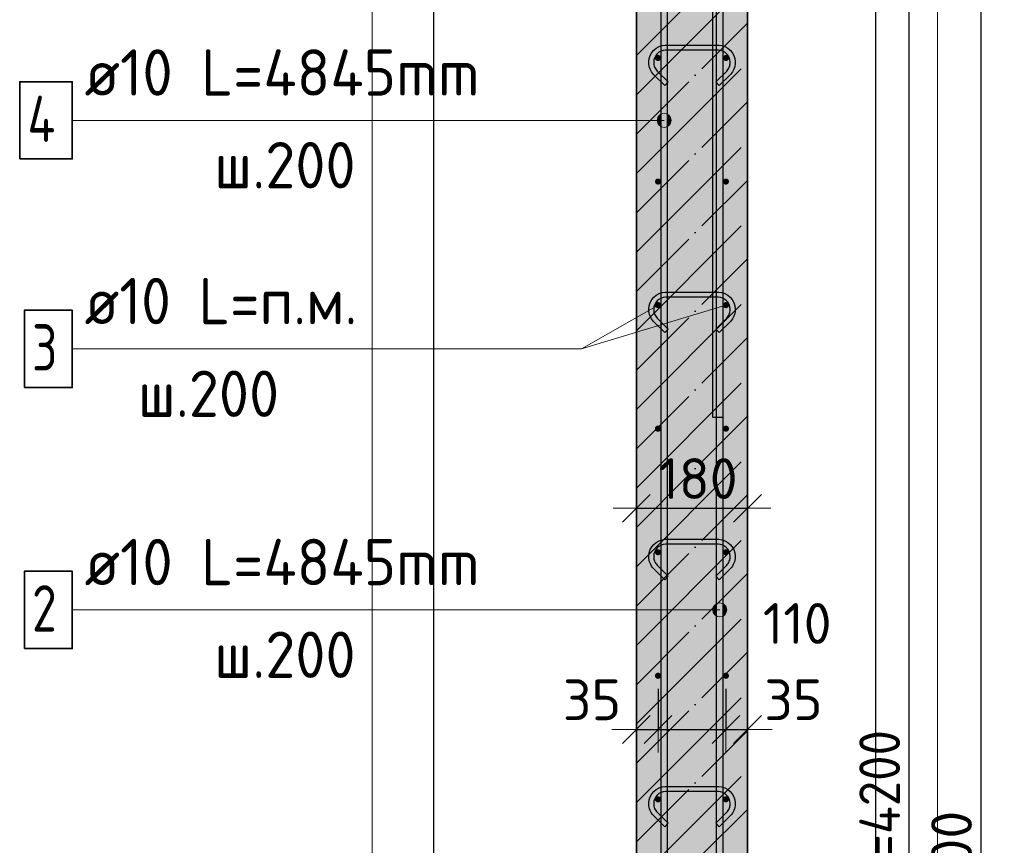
# Model space of a CAD drawing. Header units: millimetres. Extents: x 5077 to 50019, y 6526 to 90933.
# Tile 50 of 60: x 37267 to 38862, y 38869 to 40205. Entities that reach past the tile are written whole.
import ezdxf

# ---------------------------------------------------------------- set-up
doc = ezdxf.new("R2010")
doc.units = ezdxf.units.MM
doc.header["$PDMODE"] = 65
doc.linetypes.add('______11', pattern=[150, 120, -15, 0, -15])
doc.linetypes.add('______5', pattern=[330, 240, -30, 30, -30])
for name, color, linetype, lineweight in [('Standard', 7, 'Continuous', 25), ('Арм.стержн. вертикальными 1', 22, 'Continuous', 35), ('Арм.стержн.горизонт. 1', 180, 'Continuous', 35), ('Размерная линия_ общее', 7, 'Continuous', 13)]:
    doc.layers.add(name, color=color, linetype=linetype, lineweight=lineweight)
doc.layers.add('Арм.стержн. вертикальными 2', color=7, linetype='Continuous', lineweight=35, true_color=0x006e00)
doc.layers.add('Арм.стержн.Стяжки', color=7, linetype='Continuous', lineweight=35, true_color=0x501e0f)
doc.styles.add('ISOCPEUR', font='ISOCPEUR')
doc.dimstyles.new('DIMSTYLE_3', dxfattribs={"dimtxt": 66, "dimasz": 75, "dimexe": 0, "dimexo": 0, "dimgap": 33, "dimtad": 2, "dimdec": 0, "dimrnd": 5, "dimzin": 12, "dimdsep": 46, "dimtxsty": 'ISOCPEUR', "dimblk1": 'ALL_ML_STRICH', "dimblk2": 'ALL_ML_STRICH', "dimsah": 1, "dimcen": 0, "dimclrd": 7, "dimclre": 256, "dimclrt": 7, "dimadec": 0, "dimazin": 0, "dimtfac": 1, "dimtdec": 0, "dimtix": 1, "dimtmove": 2, "dimatfit": 3, "dimfxl": 0, "dimtvp": 1.2, "dimtzin": 0, "dimlwd": 0, "dimlwe": -3, "dimarcsym": 0})
doc.dimstyles.new('DIMSTYLE_9', dxfattribs={"dimtxt": 66, "dimasz": 75, "dimexe": 0, "dimexo": 0, "dimgap": 33, "dimtad": 2, "dimdec": 0, "dimrnd": 5, "dimzin": 12, "dimdsep": 46, "dimtxsty": 'ISOCPEUR', "dimblk1": 'ALL_ML_STRICH', "dimblk2": 'ALL_ML_STRICH', "dimsah": 1, "dimcen": 0, "dimclrd": 7, "dimclre": 256, "dimclrt": 7, "dimadec": 0, "dimazin": 0, "dimtfac": 1, "dimtdec": 0, "dimtix": 1, "dimtmove": 2, "dimatfit": 3, "dimfxl": 0, "dimtzin": 0, "dimlwd": 0, "dimlwe": -3, "dimarcsym": 0})

# ---------------------------------------------------------------- blocks, each defined once
blk = doc.blocks.new('ALL_ML_STRICH')
at = {"color": 0, "linetype": 'ByBlock', "lineweight": -2}
for p, q in [((0, -0.5), (0, 0.5)), ((-0.3, -0.3), (0.3, 0.3)), ((-1, 0), (0.5, 0))]:
    blk.add_line(p, q, dxfattribs=at)
blk = doc.blocks.new('*D28')
at = {"layer": 'DEFPOINTS', "color": 7, "linetype": 'Continuous', "lineweight": 13, "transparency": 33554687}
for p in [(38301.3, 39142.4), (38266.3, 39056.4), (38266.3, 39015.5)]:
    blk.add_point(p, dxfattribs=at)
at = {"layer": 'Размерная линия_ общее', "color": 253, "linetype": 'Continuous', "lineweight": -2, "true_color": 0xa0a0a0, "transparency": 33554687}
for p, q in [((38301.3, 39122.4), (38301.3, 39056.4)), ((38266.3, 39035.5), (38266.3, 39056.4))]:
    blk.add_line(p, q, dxfattribs=at)
at = {"layer": 'Размерная линия_ общее', "color": 7, "linetype": 'Continuous', "lineweight": -2, "transparency": 33554687}
blk.add_line((38266.3, 39056.4), (38301.3, 39056.4), dxfattribs=at)
at = {"layer": 'Размерная линия_ общее', "color": 7, "linetype": 'Continuous', "lineweight": 13, "transparency": 33554687, "xscale": 75, "yscale": 75, "zscale": 75}
blk.add_blockref('ALL_ML_STRICH', (38301.3, 39056.4), dxfattribs=at)
at = {"layer": 'Размерная линия_ общее', "color": 7, "linetype": 'Continuous', "lineweight": 13, "transparency": 33554687, "xscale": 75, "yscale": 75, "zscale": 75, "rotation": 180}
blk.add_blockref('ALL_ML_STRICH', (38266.3, 39056.4), dxfattribs=at)
at = {"layer": 'Размерная линия_ общее', "color": 7, "linetype": 'Continuous', "lineweight": 13, "transparency": 33554687, "insert": (38194.4, 39104.4), "char_height": 66, "width": 132, "attachment_point": 5, "style": 'ISOCPEUR'}
blk.add_mtext('\\A1;{35}', dxfattribs=at)
blk = doc.blocks.new('*D29')
at = {"layer": 'DEFPOINTS', "color": 7, "linetype": 'Continuous', "lineweight": 13, "transparency": 33554687}
for p in [(38301.3, 39142.4), (38411.3, 39142.4), (38301.3, 39056.4)]:
    blk.add_point(p, dxfattribs=at)
at = {"layer": 'Размерная линия_ общее', "color": 253, "linetype": 'Continuous', "lineweight": -2, "true_color": 0xa0a0a0, "transparency": 33554687}
for p, q in [((38301.3, 39122.4), (38301.3, 39056.4)), ((38411.3, 39122.4), (38411.3, 39056.4))]:
    blk.add_line(p, q, dxfattribs=at)
at = {"layer": 'Размерная линия_ общее', "color": 7, "linetype": 'Continuous', "lineweight": -2, "transparency": 33554687}
blk.add_line((38301.3, 39056.4), (38411.3, 39056.4), dxfattribs=at)
at = {"layer": 'Размерная линия_ общее', "color": 7, "linetype": 'Continuous', "lineweight": 13, "transparency": 33554687, "xscale": 75, "yscale": 75, "zscale": 75, "rotation": 180}
blk.add_blockref('ALL_ML_STRICH', (38301.3, 39056.4), dxfattribs=at)
at = {"layer": 'Размерная линия_ общее', "color": 7, "linetype": 'Continuous', "lineweight": 13, "transparency": 33554687, "xscale": 75, "yscale": 75, "zscale": 75}
blk.add_blockref('ALL_ML_STRICH', (38411.3, 39056.4), dxfattribs=at)
at = {"layer": 'Размерная линия_ общее', "color": 7, "linetype": 'Continuous', "lineweight": 13, "transparency": 33554687, "insert": (38526.8, 39228), "char_height": 66, "width": 198, "attachment_point": 5, "style": 'ISOCPEUR'}
blk.add_mtext('\\A1;{110}', dxfattribs=at)
blk = doc.blocks.new('*D30')
at = {"layer": 'DEFPOINTS', "color": 7, "linetype": 'Continuous', "lineweight": 13, "transparency": 33554687}
for p in [(38411.3, 39142.4), (38411.3, 39056.4), (38446.3, 39018.9)]:
    blk.add_point(p, dxfattribs=at)
at = {"layer": 'Размерная линия_ общее', "color": 253, "linetype": 'Continuous', "lineweight": -2, "true_color": 0xa0a0a0, "transparency": 33554687}
for p, q in [((38411.3, 39122.4), (38411.3, 39056.4)), ((38446.3, 39038.9), (38446.3, 39056.4))]:
    blk.add_line(p, q, dxfattribs=at)
at = {"layer": 'Размерная линия_ общее', "color": 7, "linetype": 'Continuous', "lineweight": -2, "transparency": 33554687}
blk.add_line((38411.3, 39056.4), (38446.3, 39056.4), dxfattribs=at)
at = {"layer": 'Размерная линия_ общее', "color": 7, "linetype": 'Continuous', "lineweight": 13, "transparency": 33554687, "xscale": 75, "yscale": 75, "zscale": 75}
blk.add_blockref('ALL_ML_STRICH', (38446.3, 39056.4), dxfattribs=at)
at = {"layer": 'Размерная линия_ общее', "color": 7, "linetype": 'Continuous', "lineweight": 13, "transparency": 33554687, "xscale": 75, "yscale": 75, "zscale": 75, "rotation": 180}
blk.add_blockref('ALL_ML_STRICH', (38411.3, 39056.4), dxfattribs=at)
at = {"layer": 'Размерная линия_ общее', "color": 7, "linetype": 'Continuous', "lineweight": 13, "transparency": 33554687, "insert": (38520.6, 39104.5), "char_height": 66, "width": 132, "attachment_point": 5, "style": 'ISOCPEUR'}
blk.add_mtext('\\A1;{35}', dxfattribs=at)
blk = doc.blocks.new('*D31')
at = {"layer": 'DEFPOINTS', "color": 7, "linetype": 'Continuous', "lineweight": 13, "transparency": 33554687}
for p in [(38266.3, 39424.5), (38446.3, 39422.9), (38266.3, 39414.5)]:
    blk.add_point(p, dxfattribs=at)
at = {"layer": 'Размерная линия_ общее', "color": 253, "linetype": 'Continuous', "lineweight": -2, "true_color": 0xa0a0a0, "transparency": 33554687}
for p, q in [((38266.3, 39414.5), (38266.3, 39414.5)), ((38446.3, 39414.5), (38446.3, 39414.5))]:
    blk.add_line(p, q, dxfattribs=at)
at = {"layer": 'Размерная линия_ общее', "color": 7, "linetype": 'Continuous', "lineweight": -2, "transparency": 33554687}
blk.add_line((38266.3, 39414.5), (38446.3, 39414.5), dxfattribs=at)
at = {"layer": 'Размерная линия_ общее', "color": 7, "linetype": 'Continuous', "lineweight": 13, "transparency": 33554687, "xscale": 75, "yscale": 75, "zscale": 75, "rotation": 180}
blk.add_blockref('ALL_ML_STRICH', (38266.3, 39414.5), dxfattribs=at)
at = {"layer": 'Размерная линия_ общее', "color": 7, "linetype": 'Continuous', "lineweight": 13, "transparency": 33554687, "xscale": 75, "yscale": 75, "zscale": 75}
blk.add_blockref('ALL_ML_STRICH', (38446.3, 39414.5), dxfattribs=at)
at = {"layer": 'Размерная линия_ общее', "color": 7, "linetype": 'Continuous', "lineweight": 13, "transparency": 33554687, "insert": (38366.2, 39462.5), "char_height": 66, "width": 198, "attachment_point": 5, "style": 'ISOCPEUR'}
blk.add_mtext('\\A1;{180}', dxfattribs=at)
blk = doc.blocks.new('*D284')
at = {"layer": 'DEFPOINTS', "color": 7, "linetype": 'Continuous', "lineweight": 13, "transparency": 33554687}
for p in [(38411.3, 40943.3), (38411.3, 36743.3), (38708.3, 36743.3)]:
    blk.add_point(p, dxfattribs=at)
at = {"layer": 'Размерная линия_ общее', "color": 253, "linetype": 'Continuous', "lineweight": -2, "true_color": 0xa0a0a0, "transparency": 33554687}
for p, q in [((38431.3, 40943.3), (38708.3, 40943.3)), ((38431.3, 36743.3), (38708.3, 36743.3))]:
    blk.add_line(p, q, dxfattribs=at)
at = {"layer": 'Размерная линия_ общее', "color": 7, "linetype": 'Continuous', "lineweight": -2, "transparency": 33554687}
blk.add_line((38708.3, 36743.3), (38708.3, 40943.3), dxfattribs=at)
at = {"layer": 'Размерная линия_ общее', "color": 7, "linetype": 'Continuous', "lineweight": 13, "transparency": 33554687, "xscale": 75, "yscale": 75, "zscale": 75}
for p, rotation in [((38708.3, 40943.3), 90), ((38708.3, 36743.3), 270)]:
    blk.add_blockref('ALL_ML_STRICH', p, dxfattribs=dict(at, rotation=rotation))
at = {"layer": 'Размерная линия_ общее', "color": 7, "linetype": 'Continuous', "lineweight": 13, "transparency": 33554687, "insert": (38627.3, 38618.3), "char_height": 66, "width": 3.3, "attachment_point": 1, "rotation": 90, "line_spacing_factor": 0.60241, "style": 'ISOCPEUR'}
blk.add_mtext('\\W0.91;21х200=4200', dxfattribs=at)
blk = doc.blocks.new('*D286')
at = {"layer": 'DEFPOINTS', "color": 7, "linetype": 'Continuous', "lineweight": 13, "transparency": 33554687}
for p in [(38446.3, 41033.3), (38446.3, 36633.3), (38824.7, 36633.3)]:
    blk.add_point(p, dxfattribs=at)
at = {"layer": 'Размерная линия_ общее', "color": 253, "linetype": 'Continuous', "lineweight": -2, "true_color": 0xa0a0a0, "transparency": 33554687}
for p, q in [((38466.3, 41033.3), (38824.7, 41033.3)), ((38466.3, 36633.3), (38824.7, 36633.3))]:
    blk.add_line(p, q, dxfattribs=at)
at = {"layer": 'Размерная линия_ общее', "color": 7, "linetype": 'Continuous', "lineweight": -2, "transparency": 33554687}
blk.add_line((38824.7, 36633.3), (38824.7, 41033.3), dxfattribs=at)
at = {"layer": 'Размерная линия_ общее', "color": 7, "linetype": 'Continuous', "lineweight": 13, "transparency": 33554687, "xscale": 75, "yscale": 75, "zscale": 75}
for p, rotation in [((38824.7, 41033.3), 90), ((38824.7, 36633.3), 270)]:
    blk.add_blockref('ALL_ML_STRICH', p, dxfattribs=dict(at, rotation=rotation))
at = {"layer": 'Размерная линия_ общее', "color": 7, "linetype": 'Continuous', "lineweight": 13, "transparency": 33554687, "insert": (38776.7, 38830), "char_height": 66, "width": 264, "attachment_point": 5, "rotation": 90, "style": 'ISOCPEUR'}
blk.add_mtext('\\A1;{4400}', dxfattribs=at)

msp = doc.modelspace()

# ---------------------------------------------------------------- hatches: boundary and pattern name
at = {"layer": 'Standard', "linetype": 'Continuous', "lineweight": -3, "true_color": 0xc7c7c7, "transparency": 33554687}
msp.add_hatch(color=9, dxfattribs=at).paths.add_polyline_path([(38446.3, 41033.3), (38266.3, 41033.3), (38266.3, 36633.3), (38446.3, 36633.3)])
at = {"layer": 'Арм.стержн. вертикальными 1', "linetype": 'Continuous', "lineweight": 13, "transparency": 33554687}
for points in [[(38301.6, 40036.8), (38301.6, 40048), (38300.1, 40042.4)], [(38301.6, 40048), (38305.7, 40032.7), (38305.7, 40052.1)], [(38301.6, 40048), (38301.6, 40036.8), (38305.7, 40032.7)], [(38305.7, 40052.1), (38311.3, 40031.1), (38311.3, 40053.6)], [(38305.7, 40052.1), (38305.7, 40032.7), (38311.3, 40031.1)], [(38311.3, 40053.6), (38311.3, 40031.1), (38316.9, 40032.7)], [(38311.3, 40053.6), (38316.9, 40032.7), (38316.9, 40052.1)], [(38316.9, 40052.1), (38316.9, 40032.7), (38321, 40036.8)], [(38316.9, 40052.1), (38321, 40036.8), (38321, 40048)], [(38321, 40048), (38321, 40036.8), (38322.6, 40042.4)], [(38391.6, 39244.3), (38391.6, 39255.5), (38390.1, 39249.9)], [(38391.6, 39255.5), (38395.7, 39240.2), (38395.7, 39259.6)], [(38391.6, 39255.5), (38391.6, 39244.3), (38395.7, 39240.2)], [(38395.7, 39259.6), (38401.3, 39238.6), (38401.3, 39261.1)], [(38395.7, 39259.6), (38395.7, 39240.2), (38401.3, 39238.6)], [(38401.3, 39261.1), (38401.3, 39238.6), (38406.9, 39240.2)], [(38401.3, 39261.1), (38406.9, 39240.2), (38406.9, 39259.6)], [(38406.9, 39259.6), (38406.9, 39240.2), (38411, 39244.3)], [(38406.9, 39259.6), (38411, 39244.3), (38411, 39255.5)], [(38411, 39255.5), (38411, 39244.3), (38412.6, 39249.9)]]:
    msp.add_hatch(color=7, dxfattribs=at).paths.add_polyline_path(points)
at = {"layer": 'Арм.стержн.горизонт. 1', "linetype": 'Continuous', "lineweight": 50, "transparency": 33554687}
for points in [[(38306.3, 40143.3), (38305.9, 40145.3), (38304.8, 40146.9), (38303.2, 40148), (38301.3, 40148.3), (38299.4, 40148), (38297.8, 40146.9), (38296.7, 40145.3), (38296.3, 40143.3), (38296.7, 40141.4), (38297.8, 40139.8), (38299.4, 40138.7), (38301.3, 40138.3), (38303.2, 40138.7), (38304.8, 40139.8), (38305.9, 40141.4)], [(38416.3, 40143.3), (38415.9, 40145.3), (38414.8, 40146.9), (38413.2, 40148), (38411.3, 40148.3), (38409.4, 40148), (38407.8, 40146.9), (38406.7, 40145.3), (38406.3, 40143.3), (38406.7, 40141.4), (38407.8, 40139.8), (38409.4, 40138.7), (38411.3, 40138.3), (38413.2, 40138.7), (38414.8, 40139.8), (38415.9, 40141.4)], [(38306.3, 39943.3), (38305.9, 39945.3), (38304.8, 39946.9), (38303.2, 39948), (38301.3, 39948.3), (38299.4, 39948), (38297.8, 39946.9), (38296.7, 39945.3), (38296.3, 39943.3), (38296.7, 39941.4), (38297.8, 39939.8), (38299.4, 39938.7), (38301.3, 39938.3), (38303.2, 39938.7), (38304.8, 39939.8), (38305.9, 39941.4)], [(38416.3, 39943.3), (38415.9, 39945.3), (38414.8, 39946.9), (38413.2, 39948), (38411.3, 39948.3), (38409.4, 39948), (38407.8, 39946.9), (38406.7, 39945.3), (38406.3, 39943.3), (38406.7, 39941.4), (38407.8, 39939.8), (38409.4, 39938.7), (38411.3, 39938.3), (38413.2, 39938.7), (38414.8, 39939.8), (38415.9, 39941.4)], [(38306.3, 39743.3), (38305.9, 39745.3), (38304.8, 39746.9), (38303.2, 39748), (38301.3, 39748.3), (38299.4, 39748), (38297.8, 39746.9), (38296.7, 39745.3), (38296.3, 39743.3), (38296.7, 39741.4), (38297.8, 39739.8), (38299.4, 39738.7), (38301.3, 39738.3), (38303.2, 39738.7), (38304.8, 39739.8), (38305.9, 39741.4)], [(38416.3, 39743.3), (38415.9, 39745.3), (38414.8, 39746.9), (38413.2, 39748), (38411.3, 39748.3), (38409.4, 39748), (38407.8, 39746.9), (38406.7, 39745.3), (38406.3, 39743.3), (38406.7, 39741.4), (38407.8, 39739.8), (38409.4, 39738.7), (38411.3, 39738.3), (38413.2, 39738.7), (38414.8, 39739.8), (38415.9, 39741.4)], [(38306.3, 39543.3), (38305.9, 39545.3), (38304.8, 39546.9), (38303.2, 39548), (38301.3, 39548.3), (38299.4, 39548), (38297.8, 39546.9), (38296.7, 39545.3), (38296.3, 39543.3), (38296.7, 39541.4), (38297.8, 39539.8), (38299.4, 39538.7), (38301.3, 39538.3), (38303.2, 39538.7), (38304.8, 39539.8), (38305.9, 39541.4)], [(38416.3, 39543.3), (38415.9, 39545.3), (38414.8, 39546.9), (38413.2, 39548), (38411.3, 39548.3), (38409.4, 39548), (38407.8, 39546.9), (38406.7, 39545.3), (38406.3, 39543.3), (38406.7, 39541.4), (38407.8, 39539.8), (38409.4, 39538.7), (38411.3, 39538.3), (38413.2, 39538.7), (38414.8, 39539.8), (38415.9, 39541.4)], [(38306.3, 39343.3), (38305.9, 39345.3), (38304.8, 39346.9), (38303.2, 39348), (38301.3, 39348.3), (38299.4, 39348), (38297.8, 39346.9), (38296.7, 39345.3), (38296.3, 39343.3), (38296.7, 39341.4), (38297.8, 39339.8), (38299.4, 39338.7), (38301.3, 39338.3), (38303.2, 39338.7), (38304.8, 39339.8), (38305.9, 39341.4)], [(38416.3, 39343.3), (38415.9, 39345.3), (38414.8, 39346.9), (38413.2, 39348), (38411.3, 39348.3), (38409.4, 39348), (38407.8, 39346.9), (38406.7, 39345.3), (38406.3, 39343.3), (38406.7, 39341.4), (38407.8, 39339.8), (38409.4, 39338.7), (38411.3, 39338.3), (38413.2, 39338.7), (38414.8, 39339.8), (38415.9, 39341.4)], [(38306.3, 39143.3), (38305.9, 39145.3), (38304.8, 39146.9), (38303.2, 39148), (38301.3, 39148.3), (38299.4, 39148), (38297.8, 39146.9), (38296.7, 39145.3), (38296.3, 39143.3), (38296.7, 39141.4), (38297.8, 39139.8), (38299.4, 39138.7), (38301.3, 39138.3), (38303.2, 39138.7), (38304.8, 39139.8), (38305.9, 39141.4)], [(38416.3, 39143.3), (38415.9, 39145.3), (38414.8, 39146.9), (38413.2, 39148), (38411.3, 39148.3), (38409.4, 39148), (38407.8, 39146.9), (38406.7, 39145.3), (38406.3, 39143.3), (38406.7, 39141.4), (38407.8, 39139.8), (38409.4, 39138.7), (38411.3, 39138.3), (38413.2, 39138.7), (38414.8, 39139.8), (38415.9, 39141.4)], [(38306.3, 38943.3), (38305.9, 38945.3), (38304.8, 38946.9), (38303.2, 38948), (38301.3, 38948.3), (38299.4, 38948), (38297.8, 38946.9), (38296.7, 38945.3), (38296.3, 38943.3), (38296.7, 38941.4), (38297.8, 38939.8), (38299.4, 38938.7), (38301.3, 38938.3), (38303.2, 38938.7), (38304.8, 38939.8), (38305.9, 38941.4)], [(38416.3, 38943.3), (38415.9, 38945.3), (38414.8, 38946.9), (38413.2, 38948), (38411.3, 38948.3), (38409.4, 38948), (38407.8, 38946.9), (38406.7, 38945.3), (38406.3, 38943.3), (38406.7, 38941.4), (38407.8, 38939.8), (38409.4, 38938.7), (38411.3, 38938.3), (38413.2, 38938.7), (38414.8, 38939.8), (38415.9, 38941.4)]]:
    msp.add_hatch(color=4, dxfattribs=at).paths.add_polyline_path(points)

# ---------------------------------------------------------------- linework, layer by layer
at = {"layer": 'Standard', "color": 52, "linetype": 'Continuous', "lineweight": -3, "transparency": 33554687}
for p, q in [((37938.5, 36485.9), (37938.5, 41328)), ((37938.5, 36485.9), (37938.5, 41328)), ((38654.1, 36485.9), (38654.1, 41328)), ((38654.1, 36485.9), (38654.1, 41328))]:
    msp.add_line(p, q, dxfattribs=at)
at = {"layer": 'Standard', "color": 7, "linetype": 'Continuous', "lineweight": 35, "transparency": 33554687}
for p, q in [((38266.3, 41033.3), (38266.3, 36633.3)), ((38446.3, 36633.3), (38446.3, 41033.3))]:
    msp.add_line(p, q, dxfattribs=at)
at = {"layer": 'Standard', "color": 253, "linetype": '______11', "lineweight": -3, "true_color": 0xababab, "transparency": 33554687}
for p, q in [((38266.3, 40147.2), (38446.3, 40327.2)), ((38266.3, 40019.9), (38446.3, 40199.9)), ((38266.3, 39892.6), (38446.3, 40072.6)), ((38266.3, 39765.3), (38446.3, 39945.3)), ((38266.3, 39638), (38446.3, 39818)), ((38266.3, 39510.8), (38446.3, 39690.8)), ((38266.3, 39383.5), (38446.3, 39563.5)), ((38266.3, 39256.2), (38446.3, 39436.2)), ((38266.3, 39128.9), (38446.3, 39308.9)), ((38266.3, 39001.6), (38446.3, 39181.6)), ((38266.3, 38874.4), (38446.3, 39054.4)), ((38266.3, 38747.1), (38446.3, 38927.1))]:
    msp.add_line(p, q, dxfattribs=at)
at = {"layer": 'Standard', "color": 253, "linetype": '______5', "lineweight": -3, "true_color": 0xababab, "transparency": 33554687}
for p, q in [((38266.3, 40083.5), (38446.3, 40263.5)), ((38266.3, 39956.2), (38446.3, 40136.2)), ((38266.3, 39829), (38446.3, 40009)), ((38266.3, 39701.7), (38446.3, 39881.7)), ((38266.3, 39574.4), (38446.3, 39754.4)), ((38266.3, 39447.1), (38446.3, 39627.1)), ((38266.3, 39319.8), (38446.3, 39499.8)), ((38266.3, 39192.6), (38446.3, 39372.6)), ((38266.3, 39065.3), (38446.3, 39245.3)), ((38266.3, 38938), (38446.3, 39118)), ((38266.3, 38810.7), (38446.3, 38990.7))]:
    msp.add_line(p, q, dxfattribs=at)
at = {"layer": 'Standard', "color": 7, "linetype": 'Continuous', "lineweight": 13, "transparency": 33554687}
msp.add_line((38411.3, 39743.3), (38177.5, 39672.4), dxfattribs=at)
msp.add_lwpolyline([(37838.5, 36385.9), (38754.1, 36385.9), (38754.1, 41428), (37838.5, 41428), (37838.5, 36385.9)], dxfattribs=at)
at = {"layer": 'Арм.стержн. вертикальными 1', "color": 7, "linetype": 'Continuous', "lineweight": 13, "transparency": 33554687}
for p, q in [((38311.3, 40053.6), (38311.3, 40053.6)), ((37352.5, 40042.4), (38105, 40042.4)), ((38105, 40042.4), (38311.3, 40042.4)), ((38300.1, 40042.4), (38300.1, 40042.4)), ((38311.3, 40031.1), (38311.3, 40031.1)), ((38322.6, 40042.4), (38322.6, 40042.4)), ((37352.5, 39249.9), (38105, 39249.9)), ((38105, 39249.9), (38401.3, 39249.9)), ((38390.1, 39249.9), (38390.1, 39249.9)), ((38401.3, 39261.1), (38401.3, 39261.1)), ((38412.6, 39249.9), (38412.6, 39249.9)), ((38401.3, 39238.6), (38401.3, 39238.6))]:
    msp.add_line(p, q, dxfattribs=at)
at = {"layer": 'Арм.стержн. вертикальными 1', "color": 4, "linetype": 'Continuous', "lineweight": 25, "transparency": 33554687}
for points in [[(38396.3, 36633.3), (38396.3, 41154.3), (38395.7, 41158.8), (38394.2, 41163.4), (38391.8, 41167.6), (38389, 41171), (38385.6, 41173.9), (38381.4, 41176.2), (38376.8, 41177.7), (38372.3, 41178.3), (38096.3, 41178.3), (38096.3, 41188.3), (38373, 41188.3), (38379.1, 41187.5), (38385.4, 41185.4), (38391.3, 41182.1), (38396.1, 41178.1), (38400.1, 41173.3), (38403.4, 41167.4), (38405.5, 41161.1), (38406.3, 41155), (38406.3, 36633.3), (38396.3, 36633.3)], [(38306.3, 36633.3), (38306.3, 41074.3), (38305.7, 41078.8), (38304.2, 41083.4), (38301.8, 41087.6), (38299, 41091), (38295.6, 41093.9), (38291.4, 41096.2), (38286.8, 41097.7), (38282.3, 41098.3), (37933.5, 41098.3), (37933.5, 41108.3), (38283, 41108.3), (38289.1, 41107.5), (38295.4, 41105.4), (38301.3, 41102.1), (38306.1, 41098.1), (38310.1, 41093.3), (38313.4, 41087.4), (38315.5, 41081.1), (38316.3, 41075), (38316.3, 36633.3), (38306.3, 36633.3)]]:
    msp.add_lwpolyline(points, dxfattribs=at)
at = {"layer": 'Арм.стержн. вертикальными 1', "color": 7, "linetype": 'Continuous', "lineweight": 35, "transparency": 33554687}
for points in [[(37267.5, 39979.9), (37352.5, 39979.9), (37352.5, 40104.9), (37267.5, 40104.9), (37267.5, 39979.9)], [(37275, 39187.4), (37352.5, 39187.4), (37352.5, 39312.4), (37275, 39312.4), (37275, 39187.4)]]:
    msp.add_lwpolyline(points, dxfattribs=at)
at = {"layer": 'Арм.стержн. вертикальными 1', "color": 7, "linetype": 'Continuous', "lineweight": 13, "transparency": 33554687}
for centre in [(38311.3, 40042.4), (38401.3, 39249.9)]:
    msp.add_circle(centre, 11.3, dxfattribs=at)
at = {"layer": 'Арм.стержн. вертикальными 2', "color": 7, "linetype": 'Continuous', "lineweight": 25, "transparency": 33554687}
msp.add_lwpolyline([(37930.5, 41191.3), (38353, 41191.3), (38362.7, 41190), (38372.9, 41186.6), (38382.2, 41181.4), (38389.9, 41175), (38396.4, 41167.3), (38401.6, 41157.9), (38405, 41147.7), (38406.3, 41138), (38406.3, 39561.3), (38390.3, 39561.3), (38390.3, 41136.9), (38389.3, 41144.1), (38386.9, 41151.4), (38383.1, 41158.1), (38378.6, 41163.6), (38373.1, 41168.2), (38366.4, 41171.9), (38359.1, 41174.3), (38351.8, 41175.3), (37930.5, 41175.3), (37930.5, 41191.3)], dxfattribs=at)
msp.add_lwpolyline([(37930.5, 41191.3), (38353, 41191.3), (38362.7, 41190), (38372.9, 41186.6), (38382.2, 41181.4), (38389.9, 41175), (38396.4, 41167.3), (38401.6, 41157.9), (38405, 41147.7), (38406.3, 41138), (38406.3, 39561.3), (38390.3, 39561.3), (38390.3, 41136.9), (38389.3, 41144.1), (38386.9, 41151.4), (38383.1, 41158.1), (38378.6, 41163.6), (38373.1, 41168.2), (38366.4, 41171.9), (38359.1, 41174.3), (38351.8, 41175.3), (37930.5, 41175.3), (37930.5, 41191.3)], dxfattribs=at)
at = {"layer": 'Арм.стержн.горизонт. 1', "color": 7, "linetype": 'Continuous', "lineweight": 13, "transparency": 33554687}
for p, q in [((38177.5, 39672.4), (38301.3, 39743.3)), ((37352.5, 39672.4), (38177.5, 39672.4))]:
    msp.add_line(p, q, dxfattribs=at)
at = {"layer": 'Арм.стержн.горизонт. 1', "color": 7, "linetype": 'Continuous', "lineweight": 35, "transparency": 33554687}
msp.add_lwpolyline([(37275, 39609.9), (37352.5, 39609.9), (37352.5, 39734.9), (37275, 39734.9), (37275, 39609.9)], dxfattribs=at)
at = {"layer": 'Арм.стержн.Стяжки', "color": 40, "linetype": 'Continuous', "lineweight": 25, "transparency": 33554687}
for points in [[(38312.1, 40098.8), (38294, 40116.9), (38292.4, 40118.8), (38290.9, 40120.9), (38289.5, 40123.2), (38288.4, 40125.5), (38287.6, 40127.9), (38286.9, 40130.4), (38286.5, 40133), (38286.3, 40135.5), (38286.3, 40137.5), (38287, 40142.4), (38288.7, 40147.5), (38291.3, 40152.2), (38294.5, 40156), (38298.4, 40159.2), (38303, 40161.9), (38308.1, 40163.5), (38313, 40164.2), (38399.6, 40164.2), (38404.5, 40163.5), (38409.6, 40161.9), (38414.3, 40159.2), (38418.1, 40156), (38421.3, 40152.2), (38424, 40147.5), (38425.6, 40142.4), (38426.3, 40137.5), (38426.3, 40135.5), (38426.1, 40133), (38425.7, 40130.4), (38425.1, 40127.9), (38424.2, 40125.5), (38423.1, 40123.2), (38421.8, 40120.9), (38420.2, 40118.8), (38418.6, 40116.9), (38400.5, 40098.8), (38394.9, 40104.5), (38412.7, 40122.3), (38414, 40123.8), (38415.1, 40125.3), (38416, 40126.9), (38416.8, 40128.6), (38417.4, 40130.3), (38417.9, 40132.1), (38418.2, 40133.9), (38418.3, 40135.8), (38418.3, 40137), (38417.8, 40140.6), (38416.6, 40144.3), (38414.7, 40147.6), (38412.4, 40150.3), (38409.7, 40152.6), (38406.4, 40154.5), (38402.7, 40155.7), (38399.1, 40156.2), (38313.5, 40156.2), (38309.9, 40155.7), (38306.3, 40154.5), (38302.9, 40152.6), (38300.2, 40150.3), (38297.9, 40147.6), (38296, 40144.3), (38294.8, 40140.6), (38294.3, 40137), (38294.3, 40135.8), (38294.4, 40133.9), (38294.7, 40132.1), (38295.2, 40130.3), (38295.8, 40128.6), (38296.6, 40126.9), (38297.6, 40125.3), (38298.7, 40123.8), (38299.9, 40122.3), (38317.8, 40104.5), (38312.1, 40098.8)], [(38312.1, 39698.8), (38294, 39716.9), (38292.4, 39718.8), (38290.9, 39720.9), (38289.5, 39723.2), (38288.4, 39725.5), (38287.6, 39727.9), (38286.9, 39730.4), (38286.5, 39733), (38286.3, 39735.5), (38286.3, 39737.5), (38287, 39742.4), (38288.7, 39747.5), (38291.3, 39752.2), (38294.5, 39756), (38298.4, 39759.2), (38303, 39761.9), (38308.1, 39763.5), (38313, 39764.2), (38399.6, 39764.2), (38404.5, 39763.5), (38409.6, 39761.9), (38414.3, 39759.2), (38418.1, 39756), (38421.3, 39752.2), (38424, 39747.5), (38425.6, 39742.4), (38426.3, 39737.5), (38426.3, 39735.5), (38426.1, 39733), (38425.7, 39730.4), (38425.1, 39727.9), (38424.2, 39725.5), (38423.1, 39723.2), (38421.8, 39720.9), (38420.2, 39718.8), (38418.6, 39716.9), (38400.5, 39698.8), (38394.9, 39704.5), (38412.7, 39722.3), (38414, 39723.8), (38415.1, 39725.3), (38416, 39726.9), (38416.8, 39728.6), (38417.4, 39730.3), (38417.9, 39732.1), (38418.2, 39733.9), (38418.3, 39735.8), (38418.3, 39737), (38417.8, 39740.6), (38416.6, 39744.3), (38414.7, 39747.6), (38412.4, 39750.3), (38409.7, 39752.6), (38406.4, 39754.5), (38402.7, 39755.7), (38399.1, 39756.2), (38313.5, 39756.2), (38309.9, 39755.7), (38306.3, 39754.5), (38302.9, 39752.6), (38300.2, 39750.3), (38297.9, 39747.6), (38296, 39744.3), (38294.8, 39740.6), (38294.3, 39737), (38294.3, 39735.8), (38294.4, 39733.9), (38294.7, 39732.1), (38295.2, 39730.3), (38295.8, 39728.6), (38296.6, 39726.9), (38297.6, 39725.3), (38298.7, 39723.8), (38299.9, 39722.3), (38317.8, 39704.5), (38312.1, 39698.8)], [(38312.1, 39298.8), (38294, 39316.9), (38292.4, 39318.8), (38290.9, 39320.9), (38289.5, 39323.2), (38288.4, 39325.5), (38287.6, 39327.9), (38286.9, 39330.4), (38286.5, 39333), (38286.3, 39335.5), (38286.3, 39337.5), (38287, 39342.4), (38288.7, 39347.5), (38291.3, 39352.2), (38294.5, 39356), (38298.4, 39359.2), (38303, 39361.9), (38308.1, 39363.5), (38313, 39364.2), (38399.6, 39364.2), (38404.5, 39363.5), (38409.6, 39361.9), (38414.3, 39359.2), (38418.1, 39356), (38421.3, 39352.2), (38424, 39347.5), (38425.6, 39342.4), (38426.3, 39337.5), (38426.3, 39335.5), (38426.1, 39333), (38425.7, 39330.4), (38425.1, 39327.9), (38424.2, 39325.5), (38423.1, 39323.2), (38421.8, 39320.9), (38420.2, 39318.8), (38418.6, 39316.9), (38400.5, 39298.8), (38394.9, 39304.5), (38412.7, 39322.3), (38414, 39323.8), (38415.1, 39325.3), (38416, 39326.9), (38416.8, 39328.6), (38417.4, 39330.3), (38417.9, 39332.1), (38418.2, 39333.9), (38418.3, 39335.8), (38418.3, 39337), (38417.8, 39340.6), (38416.6, 39344.3), (38414.7, 39347.6), (38412.4, 39350.3), (38409.7, 39352.6), (38406.4, 39354.5), (38402.7, 39355.7), (38399.1, 39356.2), (38313.5, 39356.2), (38309.9, 39355.7), (38306.3, 39354.5), (38302.9, 39352.6), (38300.2, 39350.3), (38297.9, 39347.6), (38296, 39344.3), (38294.8, 39340.6), (38294.3, 39337), (38294.3, 39335.8), (38294.4, 39333.9), (38294.7, 39332.1), (38295.2, 39330.3), (38295.8, 39328.6), (38296.6, 39326.9), (38297.6, 39325.3), (38298.7, 39323.8), (38299.9, 39322.3), (38317.8, 39304.5), (38312.1, 39298.8)], [(38312.1, 38898.8), (38294, 38916.9), (38292.4, 38918.8), (38290.9, 38920.9), (38289.5, 38923.2), (38288.4, 38925.5), (38287.6, 38927.9), (38286.9, 38930.4), (38286.5, 38933), (38286.3, 38935.5), (38286.3, 38937.5), (38287, 38942.4), (38288.7, 38947.5), (38291.3, 38952.2), (38294.5, 38956), (38298.4, 38959.2), (38303, 38961.9), (38308.1, 38963.5), (38313, 38964.2), (38399.6, 38964.2), (38404.5, 38963.5), (38409.6, 38961.9), (38414.3, 38959.2), (38418.1, 38956), (38421.3, 38952.2), (38424, 38947.5), (38425.6, 38942.4), (38426.3, 38937.5), (38426.3, 38935.5), (38426.1, 38933), (38425.7, 38930.4), (38425.1, 38927.9), (38424.2, 38925.5), (38423.1, 38923.2), (38421.8, 38920.9), (38420.2, 38918.8), (38418.6, 38916.9), (38400.5, 38898.8), (38394.9, 38904.5), (38412.7, 38922.3), (38414, 38923.8), (38415.1, 38925.3), (38416, 38926.9), (38416.8, 38928.6), (38417.4, 38930.3), (38417.9, 38932.1), (38418.2, 38933.9), (38418.3, 38935.8), (38418.3, 38937), (38417.8, 38940.6), (38416.6, 38944.3), (38414.7, 38947.6), (38412.4, 38950.3), (38409.7, 38952.6), (38406.4, 38954.5), (38402.7, 38955.7), (38399.1, 38956.2), (38313.5, 38956.2), (38309.9, 38955.7), (38306.3, 38954.5), (38302.9, 38952.6), (38300.2, 38950.3), (38297.9, 38947.6), (38296, 38944.3), (38294.8, 38940.6), (38294.3, 38937), (38294.3, 38935.8), (38294.4, 38933.9), (38294.7, 38932.1), (38295.2, 38930.3), (38295.8, 38928.6), (38296.6, 38926.9), (38297.6, 38925.3), (38298.7, 38923.8), (38299.9, 38922.3), (38317.8, 38904.5), (38312.1, 38898.8)]]:
    msp.add_lwpolyline(points, dxfattribs=at)

# ---------------------------------------------------------------- texts
at = {"layer": 'Арм.стержн. вертикальными 1', "color": 7, "linetype": 'Continuous', "lineweight": 25, "transparency": 33554687, "char_height": 75, "attachment_point": 7, "style": 'ISOCPEUR'}
for s, insert, width in [('\\W0.96;ø10 L=4845mm ', (37372.5, 40082.4), 748.193), ('\\W0.80;4', (37280, 40007.4), 89.958), ('\\W0.95;ш.200 ', (37582.5, 39932.4), 327.999), ('\\W0.96;ø10 L=4845mm ', (37372.5, 39289.9), 748.193), ('\\W0.78;2', (37287.5, 39214.9), 81.602), ('\\W0.95;ш.200 ', (37582.5, 39139.9), 327.999)]:
    msp.add_mtext(s, dxfattribs=dict(at, insert=insert, width=width))
at = {"layer": 'Арм.стержн.горизонт. 1', "color": 7, "linetype": 'Continuous', "lineweight": 25, "transparency": 33554687, "char_height": 75, "attachment_point": 7, "style": 'ISOCPEUR'}
for s, insert, width in [('\\W0.94;ø10 L=п.м.', (37372.5, 39712.4), 499.958), ('\\W0.78;3', (37287.5, 39637.4), 81.602), ('\\W0.95;ш.200 ', (37458.7, 39562.4), 327.999)]:
    msp.add_mtext(s, dxfattribs=dict(at, insert=insert, width=width))

# ---------------------------------------------------------------- dimensions: what is measured, and where the dimension line sits
at = {"layer": 'Размерная линия_ общее', "color": 7, "linetype": 'Continuous', "lineweight": 13, "transparency": 33554687}
dim = msp.add_linear_dim(base=(38824.7, 41033.3), p1=(38466.3, 36633.3), p2=(38466.3, 41033.3), angle=90, dimstyle='DIMSTYLE_9', override={"dimpost": '<>', "dimclrd": 7, "dimclre": 253, "dimclrt": 7, "dimlwd": 0, "dimlwe": 65533}, dxfattribs=at)
dim.commit()
dim.dimension.update_dxf_attribs({"geometry": '*D286', "text_midpoint": (38776.7, 38830), "dimtype": 160})
dim = msp.add_linear_dim(base=(38708.3, 40943.3), p1=(38431.3, 36743.3), p2=(38431.3, 40943.3), angle=90, text='\\W0.91;21х200=4200', dimstyle='DIMSTYLE_9', override={"dimpost": '<>', "dimclrd": 7, "dimclre": 253, "dimclrt": 7, "dimlwd": 0, "dimlwe": 65533}, dxfattribs=at)
dim.commit()
dim.dimension.update_dxf_attribs({"geometry": '*D284', "text_midpoint": (38675.3, 38843.3), "dimtype": 160})
for base, p1, p2, picture, middle in [((38446.3, 39414.5), (38266.3, 39414.5), (38446.3, 39414.5), '*D31', (38366.2, 39462.5)), ((38411.3, 39056.4), (38301.3, 39122.4), (38411.3, 39122.4), '*D29', (38526.8, 39228)), ((38301.3, 39056.4), (38266.3, 39035.5), (38301.3, 39122.4), '*D28', (38194.4, 39104.4)), ((38446.3, 39056.4), (38411.3, 39122.4), (38446.3, 39038.9), '*D30', (38520.6, 39104.5))]:
    dim = msp.add_linear_dim(base=base, p1=p1, p2=p2, dimstyle='DIMSTYLE_3', override={"dimpost": '<>', "dimclrd": 7, "dimclre": 253, "dimclrt": 7, "dimlwd": 0, "dimlwe": 65533}, dxfattribs=at)
    dim.commit()
    dim.dimension.update_dxf_attribs({"geometry": picture, "text_midpoint": middle, "dimtype": 160})

doc.saveas('drawing.dxf')
